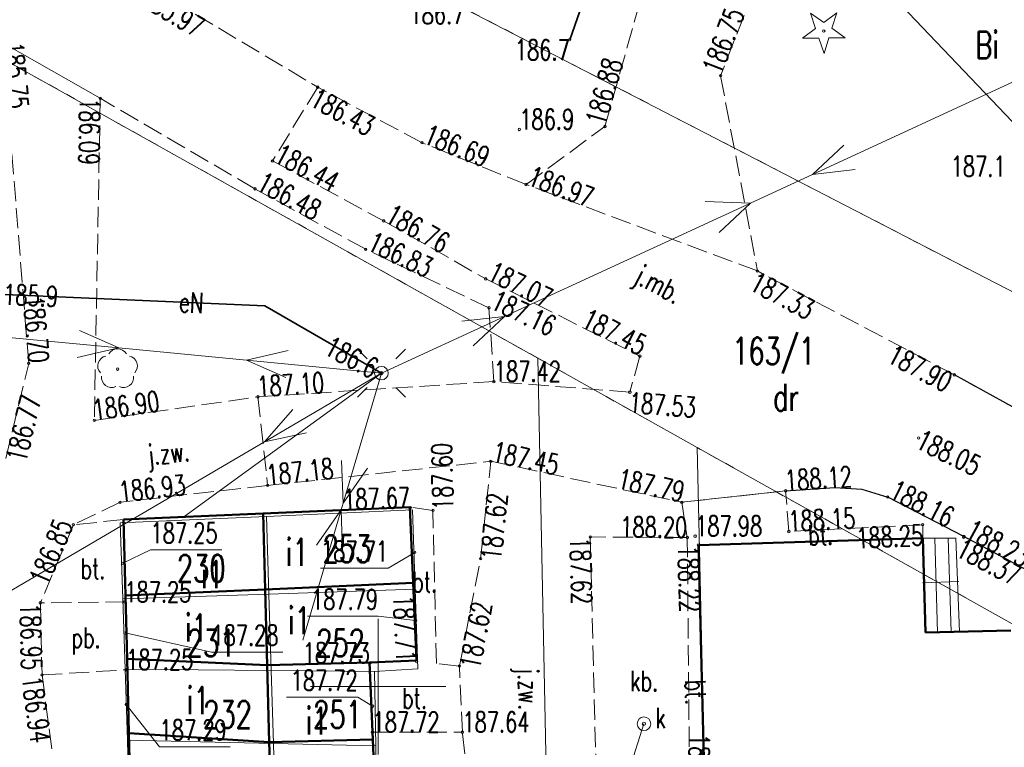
# Model space of a CAD drawing. Header units: metres. Extents: x 0 to 7425707, y -302 to 5720571.
# Tile 52 of 54: x 7425641 to 7425678, y 5720504 to 5720531. Entities that reach past the tile are written whole.
import ezdxf
from ezdxf.enums import TextEntityAlignment as Align

# ---------------------------------------------------------------- set-up
doc = ezdxf.new("R2010")
doc.units = ezdxf.units.M
doc.header["$LTSCALE"] = 0.5
for name, pattern in [('1', [0]), ('1_1', [0]), ('1_14', [1, -1]), ('1_EGBS', [0]), ('1_EGBU_A', [0]), ('1_OTKJ', [2, 1.5, -0.5]), ('1_OTKK', [0]), ('1_OTKU', [2, 1.5, -0.5]), ('1_SUEP_A', [0]), ('1_SULO', [0]), ('1_SUWP', [0]), ('GUZ', [1.4, 0.7, -0.7])]:
    doc.linetypes.add(name, pattern=pattern)
doc.layers.get('0').update_dxf_attribs({"color": 250, "linetype": 'CONTINUOUS', "lineweight": 100})
for name, color, linetype, lineweight in [('DZIALKI_L_0', 7, '1', 18), ('EGBB_E_T_0', 7, 'CONTINUOUS', 25), ('EGBB_L_0', 7, '1_EGBU_A', 50), ('EGBE_L_3', 7, '1_EGBS', 18), ('EGBE_L_3_L_0', 7, '1_1', 18), ('H_WJAZDY_GARAZ_T_0', 7, 'CONTINUOUS', 18), ('KRZYZE_LINIA_L_0', 7, '1_1', 20), ('NUMERY_DZIALEK_T_0', 7, 'CONTINUOUS', 18), ('OTK_E_T_0', 7, 'CONTINUOUS', 0), ('OTK_E_T_3', 7, 'CONTINUOUS', 0), ('OTK_L_0', 7, '1_OTKJ', 18), ('OTK_L_1', 7, '1_OTKK', 25), ('OTK_L_4', 7, '1_OTKU', 18), ('OTO_L_0', 7, 'CONTINUOUS', 35), ('OTR_T_0', 7, 'CONTINUOUS', 18), ('OTR_T_1', 7, 'CONTINUOUS', 18), ('SUE_T_3', 7, 'CONTINUOUS', 18), ('SUE_T_3_T_0', 7, 'CONTINUOUS', 18), ('SUEP_E_T_0', 1, 'CONTINUOUS', 18), ('SUEP_L_0', 1, '1_SUEP_A', 18), ('SUER_T_0', 1, 'CONTINUOUS', 18), ('SUL_L_1', 7, '1_SULO', 35), ('SUP_E_T_1', 7, 'CONTINUOUS', 0), ('SUP_T_2', 7, 'CONTINUOUS', 18), ('SUP_T_4', 7, 'CONTINUOUS', 18), ('SUWP_L_0', 5, '1_SUWP', 18)]:
    doc.layers.add(name, color=color, linetype=linetype, lineweight=lineweight)
for name, color, linetype, lineweight, true_color in [('NUMERY_UZYTKOW_T_0', 7, 'CONTINUOUS', 18, 0x008000), ('OTZ_T_0', 7, 'CONTINUOUS', 18, 0x008000), ('OTZ_T_1', 7, 'CONTINUOUS', 18, 0x008000), ('SUKR_T_0', 7, 'CONTINUOUS', 18, 0x803300), ('UZYTKI_L_0', 7, 'GUZ', 18, 0x008000)]:
    doc.layers.add(name, color=color, linetype=linetype, lineweight=lineweight, true_color=true_color)
doc.styles.get("Standard").update_dxf_attribs({"font": 'Simplex.SHX', "width": 0.75})

# ---------------------------------------------------------------- blocks, each defined once
blk = doc.blocks.new('1_OTRS')
at = {"linetype": 'Continuous'}
blk.add_circle((0, 0), 0.045, dxfattribs=at)
blk = doc.blocks.new('1_OTRN')
at = {"linetype": 'Continuous'}
blk.add_circle((0, 0), 0.045, dxfattribs=at)
blk = doc.blocks.new('1_OTZL')
at = {"linetype": 'Continuous'}
blk.add_circle((0, 0), 0.045, dxfattribs=at)
for centre, start, end in [((0, 0.375), 30.1401, 149.8599), ((-0.357, 0.116), 102.1445, 221.86), ((0.357, 0.116), 318.14, 77.8555), ((-0.22, -0.303), 174.1482, 293.8542), ((0.22, -0.303), 246.1458, 5.8518)]:
    blk.add_arc(centre, 0.375, start, end, dxfattribs=at)
blk = doc.blocks.new('1_OTZG')
at = {"linetype": 'Continuous'}
for p, q in [((-0.3012, 0.09375), (-0.4937, 0.6621)), ((-0.4937, 0.6621), (-0.0039, 0.31545)), ((-0.0039, 0.31545), (0.4771, 0.67415)), ((0.4771, 0.67415), (0.2988, 0.1012)), ((-0.78225, -0.26495), (-0.3012, 0.09375)), ((0.2988, 0.1012), (0.7886, -0.24545)), ((-0.18225, -0.2575), (-0.78225, -0.26495)), ((0.01025, -0.82585), (-0.18225, -0.2575)), ((0.1886, -0.2529), (0.01025, -0.82585)), ((0.7886, -0.24545), (0.1886, -0.2529))]:
    blk.add_line(p, q, dxfattribs=at)
blk.add_circle((0, 0), 0.045, dxfattribs=at)
blk = doc.blocks.new('1_SUPP')
at = {"linetype": 'Continuous'}
blk.add_circle((0, 0), 0.25, dxfattribs=at)
blk = doc.blocks.new('1_SUPS')
at = {"linetype": 'Continuous'}
blk.add_circle((0, 0), 0.0625, dxfattribs=at)
blk = doc.blocks.new('1_SUEO_W')
at = {"linetype": 'Continuous'}
for p, q in [((-0.53035, 0.53035), (-0.8839, 0.8839)), ((0.53035, 0.53035), (0.8839, 0.8839)), ((-0.53035, -0.53035), (-0.8839, -0.8839)), ((0.53035, -0.53035), (0.8839, -0.8839))]:
    blk.add_line(p, q, dxfattribs=at)
blk.add_circle((0, 0), 0.025, dxfattribs=at)
blk = doc.blocks.new('1_SUPW')
at = {"linetype": 'Continuous'}
blk.add_circle((0, 0), 0.25, dxfattribs=at)

msp = doc.modelspace()

# ---------------------------------------------------------------- linework, layer by layer
at = {"layer": 'DZIALKI_L_0', "linetype": '1'}
for p, q in [((7425697.555, 5720510.481), (7425619.298, 5720550.915)), ((7425660.318, 5720518.215), (7425619.708, 5720540.935)), ((7425666.198, 5720514.925), (7425660.318, 5720518.215)), ((7425660.318, 5720518.215), (7425661.218, 5720474.365)), ((7425677.938, 5720508.365), (7425666.198, 5720514.925)), ((7425667.148, 5720474.505), (7425666.198, 5720514.925)), ((7425655.698, 5720512.625), (7425650.308, 5720512.385)), ((7425655.788, 5720509.705), (7425655.698, 5720512.625)), ((7425650.308, 5720512.385), (7425644.908, 5720512.145)), ((7425644.908, 5720512.145), (7425644.998, 5720509.345)), ((7425650.388, 5720509.515), (7425650.308, 5720512.385)), ((7425650.388, 5720509.515), (7425655.788, 5720509.705)), ((7425655.888, 5720506.755), (7425655.788, 5720509.705)), ((7425644.998, 5720509.345), (7425650.388, 5720509.515)), ((7425644.998, 5720509.345), (7425645.088, 5720506.745)), ((7425650.478, 5720506.695), (7425650.388, 5720509.515)), ((7425645.088, 5720506.745), (7425645.168, 5720504.125)), ((7425645.088, 5720506.745), (7425650.478, 5720506.695)), ((7425650.478, 5720506.695), (7425654.288, 5720506.665)), ((7425650.558, 5720504.005), (7425650.478, 5720506.695)), ((7425654.288, 5720506.665), (7425655.888, 5720506.755)), ((7425654.338, 5720503.915), (7425654.288, 5720506.665)), ((7425645.168, 5720504.125), (7425645.258, 5720501.355)), ((7425645.168, 5720504.125), (7425650.558, 5720504.005)), ((7425650.628, 5720501.535), (7425650.558, 5720504.005)), ((7425650.558, 5720504.005), (7425654.338, 5720503.915)), ((7425654.368, 5720501.665), (7425654.338, 5720503.915))]:
    msp.add_line(p, q, dxfattribs=at)
at = {"layer": 'EGBB_L_0', "linetype": '1_EGBU_A'}
for p, q in [((7425650.181, 5720512.487), (7425645.031, 5720512.266)), ((7425655.598, 5720512.72), (7425650.181, 5720512.487)), ((7425650.256, 5720509.693), (7425650.181, 5720512.487)), ((7425655.718, 5720509.927), (7425655.598, 5720512.72)), ((7425645.031, 5720512.266), (7425645.1, 5720509.471)), ((7425674.538, 5720511.575), (7425666.248, 5720511.325)), ((7425674.628, 5720508.095), (7425674.538, 5720511.575)), ((7425666.248, 5720511.325), (7425667.208, 5720474.415)), ((7425650.256, 5720509.693), (7425655.718, 5720509.927)), ((7425655.841, 5720507.071), (7425655.718, 5720509.927)), ((7425645.1, 5720509.471), (7425650.256, 5720509.693)), ((7425650.331, 5720506.896), (7425650.256, 5720509.693)), ((7425645.1, 5720509.471), (7425645.158, 5720507.134)), ((7425677.788, 5720508.175), (7425674.628, 5720508.095)), ((7425645.158, 5720507.134), (7425645.225, 5720504.384)), ((7425645.158, 5720507.134), (7425650.331, 5720506.896)), ((7425654.106, 5720506.997), (7425655.841, 5720507.071)), ((7425650.331, 5720506.896), (7425654.106, 5720506.997)), ((7425650.407, 5720504.051), (7425650.331, 5720506.896)), ((7425654.229, 5720504.153), (7425654.106, 5720506.997)), ((7425645.225, 5720504.384), (7425650.407, 5720504.051)), ((7425645.225, 5720504.384), (7425645.29, 5720501.74)), ((7425650.407, 5720504.051), (7425654.229, 5720504.153)), ((7425654.325, 5720501.963), (7425654.229, 5720504.153)), ((7425650.466, 5720501.868), (7425650.407, 5720504.051))]:
    msp.add_line(p, q, dxfattribs=at)
at = {"layer": 'EGBE_L_3', "linetype": '1_EGBS'}
for p, q in [((7425675.748, 5720511.575), (7425674.538, 5720511.575)), ((7425674.538, 5720511.575), (7425674.628, 5720508.095)), ((7425675.888, 5720508.127), (7425675.748, 5720511.575)), ((7425674.628, 5720508.095), (7425675.888, 5720508.127))]:
    msp.add_line(p, q, dxfattribs=at)
at = {"layer": 'EGBE_L_3', "linetype": '1_14'}
msp.add_line((7425674.524, 5720509.935), (7425675.864, 5720509.976), dxfattribs=at)
at = {"layer": 'EGBE_L_3_L_0', "linetype": '1_EGBS'}
for p, q in [((7425675.08, 5720508.107), (7425674.974, 5720511.575)), ((7425675.58, 5720508.12), (7425675.474, 5720511.575))]:
    msp.add_line(p, q, dxfattribs=at)
at = {"layer": 'EGBE_L_3_L_0', "linetype": '1_14'}
msp.add_line((7425674.524, 5720509.935), (7425675.864, 5720509.976), dxfattribs=at)
at = {"layer": 'H_WJAZDY_GARAZ_T_0', "linetype": 'Continuous'}
for p, q in [((7425644.998, 5720510.655), (7425646.026, 5720511.151)), ((7425646.026, 5720511.151), (7425648.659, 5720511.151)), ((7425655.778, 5720511.055), (7425654.792, 5720510.475)), ((7425652.295, 5720510.475), (7425654.792, 5720510.475)), ((7425651.817, 5720508.698), (7425654.423, 5720508.698)), ((7425655.808, 5720508.545), (7425654.423, 5720508.698)), ((7425645.088, 5720508.085), (7425648.273, 5720507.377)), ((7425648.273, 5720507.377), (7425650.906, 5720507.377)), ((7425651.04, 5720505.713), (7425653.672, 5720505.713)), ((7425654.218, 5720505.385), (7425653.672, 5720505.713)), ((7425645.128, 5720505.445), (7425646.359, 5720503.88)), ((7425646.359, 5720503.88), (7425648.964, 5720503.88))]:
    msp.add_line(p, q, dxfattribs=at)
at = {"layer": 'KRZYZE_LINIA_L_0', "linetype": '1_1'}
for p, q in [((7425654.428, 5720503.605), (7425654.428, 5720508.605)), ((7425651.928, 5720506.105), (7425656.928, 5720506.105))]:
    msp.add_line(p, q, dxfattribs=at)
at = {"layer": 'OTK_L_0', "linetype": '1_OTKJ'}
for p, q in [((7425662.798, 5720526.765), (7425666.288, 5720539.205)), ((7425670.478, 5720537.385), (7425667.068, 5720528.635)), ((7425645.958, 5720531.935), (7425652.198, 5720528.215)), ((7425641.528, 5720518.025), (7425640.578, 5720529.855)), ((7425667.068, 5720528.635), (7425668.428, 5720521.435)), ((7425652.198, 5720528.215), (7425650.528, 5720525.495)), ((7425652.198, 5720528.215), (7425650.528, 5720525.495)), ((7425656.048, 5720526.165), (7425652.198, 5720528.215)), ((7425644.168, 5720527.805), (7425643.948, 5720515.925)), ((7425649.878, 5720524.465), (7425644.168, 5720527.805)), ((7425659.888, 5720524.625), (7425662.798, 5720526.765)), ((7425659.888, 5720524.625), (7425656.048, 5720526.165)), ((7425650.528, 5720525.495), (7425654.628, 5720523.285)), ((7425650.528, 5720525.495), (7425654.628, 5720523.285)), ((7425668.428, 5720521.435), (7425659.888, 5720524.625)), ((7425668.428, 5720521.435), (7425659.888, 5720524.625)), ((7425653.968, 5720522.235), (7425649.878, 5720524.465)), ((7425654.628, 5720523.285), (7425658.398, 5720521.145)), ((7425654.628, 5720523.285), (7425658.398, 5720521.145)), ((7425658.518, 5720520.075), (7425653.968, 5720522.235)), ((7425675.698, 5720517.605), (7425668.428, 5720521.435)), ((7425658.398, 5720521.145), (7425664.088, 5720518.295)), ((7425658.398, 5720521.145), (7425664.088, 5720518.295)), ((7425658.698, 5720517.355), (7425658.518, 5720520.075)), ((7425664.088, 5720518.295), (7425663.718, 5720516.965)), ((7425664.088, 5720518.295), (7425663.718, 5720516.965)), ((7425640.678, 5720514.515), (7425641.528, 5720518.025)), ((7425678.198, 5720516.225), (7425675.698, 5720517.605)), ((7425658.698, 5720517.355), (7425649.988, 5720516.795)), ((7425663.718, 5720516.965), (7425658.698, 5720517.355)), ((7425663.718, 5720516.965), (7425658.698, 5720517.355)), ((7425643.948, 5720515.925), (7425649.988, 5720516.795)), ((7425649.988, 5720516.795), (7425650.348, 5720513.525)), ((7425649.988, 5720516.795), (7425650.348, 5720513.525)), ((7425650.348, 5720513.525), (7425658.588, 5720514.415)), ((7425658.208, 5720510.825), (7425658.588, 5720514.415)), ((7425658.588, 5720514.415), (7425665.638, 5720512.905)), ((7425658.588, 5720514.415), (7425665.638, 5720512.905)), ((7425650.348, 5720513.525), (7425644.898, 5720512.905)), ((7425669.468, 5720513.325), (7425671.288, 5720513.445)), ((7425671.288, 5720513.445), (7425672.288, 5720513.385)), ((7425672.288, 5720513.385), (7425673.238, 5720513.095)), ((7425644.898, 5720512.905), (7425643.178, 5720512.075)), ((7425665.638, 5720512.905), (7425665.838, 5720511.605)), ((7425673.238, 5720513.095), (7425676.048, 5720511.645)), ((7425643.178, 5720512.075), (7425641.958, 5720509.195)), ((7425662.258, 5720511.625), (7425662.558, 5720499.555)), ((7425665.838, 5720511.605), (7425662.258, 5720511.625)), ((7425676.048, 5720511.645), (7425693.258, 5720502.405)), ((7425657.428, 5720506.865), (7425658.208, 5720510.825)), ((7425641.958, 5720509.195), (7425642.018, 5720506.535)), ((7425657.538, 5720504.425), (7425657.428, 5720506.865)), ((7425642.018, 5720506.535), (7425643.168, 5720497.865)), ((7425658.058, 5720499.645), (7425657.538, 5720504.425))]:
    msp.add_line(p, q, dxfattribs=at)
at = {"layer": 'OTK_L_0', "linetype": '1_14'}
for p, q in [((7425640.578, 5720529.855), (7425644.168, 5720527.805)), ((7425644.168, 5720527.805), (7425640.578, 5720529.855)), ((7425665.638, 5720512.905), (7425669.468, 5720513.325))]:
    msp.add_line(p, q, dxfattribs=at)
at = {"layer": 'OTK_L_1', "linetype": '1_OTKK'}
for p, q in [((7425678.198, 5720516.225), (7425675.698, 5720517.605)), ((7425669.468, 5720513.325), (7425671.288, 5720513.445)), ((7425671.288, 5720513.445), (7425672.288, 5720513.385)), ((7425672.288, 5720513.385), (7425673.238, 5720513.095)), ((7425676.048, 5720511.645), (7425673.238, 5720513.095)), ((7425693.258, 5720502.405), (7425676.048, 5720511.645))]:
    msp.add_line(p, q, dxfattribs=at)
at = {"layer": 'OTK_L_4', "linetype": '1_OTKU'}
for p, q in [((7425669.468, 5720513.325), (7425665.638, 5720512.905)), ((7425669.588, 5720511.825), (7425669.468, 5720513.325)), ((7425665.638, 5720512.905), (7425665.838, 5720511.605)), ((7425655.598, 5720512.72), (7425655.718, 5720509.927)), ((7425656.448, 5720512.605), (7425655.598, 5720512.72)), ((7425656.578, 5720506.955), (7425656.448, 5720512.605)), ((7425645.031, 5720512.266), (7425643.178, 5720512.075)), ((7425645.1, 5720509.471), (7425645.031, 5720512.266)), ((7425643.178, 5720512.075), (7425641.958, 5720509.195)), ((7425674.528, 5720512.075), (7425669.588, 5720511.825)), ((7425674.538, 5720511.575), (7425674.528, 5720512.075)), ((7425665.838, 5720511.605), (7425662.258, 5720511.625)), ((7425662.258, 5720511.625), (7425662.558, 5720499.555)), ((7425665.928, 5720501.885), (7425665.838, 5720511.605)), ((7425665.928, 5720501.885), (7425665.838, 5720511.605)), ((7425666.248, 5720511.325), (7425674.538, 5720511.575)), ((7425666.248, 5720511.325), (7425666.494, 5720501.858)), ((7425655.718, 5720509.927), (7425655.841, 5720507.071)), ((7425645.106, 5720509.226), (7425641.958, 5720509.195)), ((7425645.106, 5720509.226), (7425641.958, 5720509.195)), ((7425645.106, 5720509.226), (7425645.1, 5720509.471)), ((7425645.168, 5720506.728), (7425645.106, 5720509.226)), ((7425641.958, 5720509.195), (7425642.018, 5720506.535)), ((7425655.841, 5720507.071), (7425654.106, 5720506.997)), ((7425642.018, 5720506.535), (7425645.168, 5720506.728)), ((7425642.018, 5720506.535), (7425645.168, 5720506.728)), ((7425645.168, 5720506.728), (7425645.225, 5720504.384)), ((7425654.106, 5720506.997), (7425654.218, 5720504.425)), ((7425657.428, 5720506.865), (7425656.578, 5720506.955)), ((7425657.538, 5720504.425), (7425657.428, 5720506.865)), ((7425642.018, 5720506.535), (7425643.168, 5720497.865)), ((7425645.225, 5720504.384), (7425645.29, 5720501.74)), ((7425654.218, 5720504.425), (7425657.538, 5720504.425))]:
    msp.add_line(p, q, dxfattribs=at)
at = {"layer": 'OTO_L_0'}
msp.add_line((7425661.498, 5720529.965), (7425662.752, 5720533.499), dxfattribs=at)
at = {"layer": 'SUEP_L_0', "linetype": '1_SUEP_A'}
for p, q in [((7425670.464, 5720524.999), (7425679.546, 5720529.183)), ((7425671.617, 5720526.08), (7425670.464, 5720524.999)), ((7425668.171, 5720523.942), (7425670.464, 5720524.999)), ((7425670.464, 5720524.999), (7425672.036, 5720525.172)), ((7425659.089, 5720519.758), (7425668.171, 5720523.942)), ((7425666.495, 5720523.996), (7425668.171, 5720523.942)), ((7425668.171, 5720523.942), (7425667.018, 5720522.86)), ((7425640.348, 5720520.585), (7425650.248, 5720520.155)), ((7425650.248, 5720520.155), (7425654.548, 5720517.665)), ((7425654.548, 5720517.665), (7425659.089, 5720519.758)), ((7425657.517, 5720519.584), (7425659.089, 5720519.758)), ((7425659.089, 5720519.758), (7425657.936, 5720518.676)), ((7425644.853, 5720518.596), (7425639.876, 5720519.074)), ((7425644.853, 5720518.596), (7425643.408, 5720519.237)), ((7425643.312, 5720518.242), (7425644.853, 5720518.596)), ((7425649.57, 5720518.143), (7425644.853, 5720518.596)), ((7425649.57, 5720518.143), (7425651.111, 5720518.498)), ((7425654.548, 5720517.665), (7425649.57, 5720518.143)), ((7425651.016, 5720517.502), (7425649.57, 5720518.143)), ((7425654.548, 5720517.665), (7425647.249, 5720512.361)), ((7425650.235, 5720515.136), (7425654.548, 5720517.665)), ((7425654.548, 5720517.665), (7425653.132, 5720512.87)), ((7425651.276, 5720516.326), (7425650.235, 5720515.136)), ((7425650.235, 5720515.136), (7425651.782, 5720515.463)), ((7425638.98, 5720508.535), (7425650.235, 5720515.136)), ((7425653.132, 5720512.87), (7425653.077, 5720514.45)), ((7425654.037, 5720514.167), (7425653.132, 5720512.87)), ((7425653.132, 5720512.87), (7425653.059, 5720512.62)), ((7425653.059, 5720512.62), (7425651.643, 5720507.824)), ((7425653.059, 5720512.62), (7425652.155, 5720511.323)), ((7425653.114, 5720511.04), (7425653.059, 5720512.62))]:
    msp.add_line(p, q, dxfattribs=at)
at = {"layer": 'SUKR_T_0', "linetype": 'Continuous', "lineweight": 0}
msp.add_line((7425664.238, 5720504.735), (7425663.611, 5720502.758), dxfattribs=at)
at = {"layer": 'SUL_L_1', "linetype": '1_SULO'}
for p, q in [((7425640.348, 5720520.585), (7425650.248, 5720520.155)), ((7425650.248, 5720520.155), (7425654.548, 5720517.665))]:
    msp.add_line(p, q, dxfattribs=at)
at = {"layer": 'SUWP_L_0', "linetype": '1_SUWP'}
msp.add_line((7425696.146, 5720507.662), (7425668.569, 5720536.7), dxfattribs=at)
at = {"layer": 'UZYTKI_L_0', "linetype": 'GUZ'}
for p, q in [((7425619.298, 5720550.915), (7425697.555, 5720510.481)), ((7425660.328, 5720518.215), (7425619.708, 5720540.935)), ((7425666.198, 5720514.925), (7425660.328, 5720518.215)), ((7425677.938, 5720508.365), (7425666.198, 5720514.925))]:
    msp.add_line(p, q, dxfattribs=at)

# ---------------------------------------------------------------- block references
at = {"layer": 'H_WJAZDY_GARAZ_T_0'}
for p in [(7425655.778, 5720511.055), (7425644.998, 5720510.655), (7425655.808, 5720508.545), (7425645.088, 5720508.085), (7425645.128, 5720505.445), (7425654.218, 5720505.385)]:
    msp.add_blockref('1_OTRS', p, dxfattribs=at)
at = {"layer": 'OTR_T_0'}
for p in [(7425667.068, 5720528.635), (7425652.198, 5720528.215), (7425644.168, 5720527.805), (7425662.798, 5720526.765), (7425656.048, 5720526.165), (7425650.528, 5720525.495), (7425649.878, 5720524.465), (7425659.888, 5720524.625), (7425654.628, 5720523.285), (7425653.968, 5720522.235), (7425668.428, 5720521.435), (7425658.398, 5720521.145), (7425658.518, 5720520.075), (7425664.088, 5720518.295), (7425641.528, 5720518.025), (7425675.698, 5720517.605), (7425658.698, 5720517.355), (7425649.988, 5720516.795), (7425663.718, 5720516.965), (7425643.948, 5720515.925), (7425674.378, 5720515.275), (7425658.588, 5720514.415), (7425650.348, 5720513.525), (7425669.468, 5720513.325), (7425644.898, 5720512.905), (7425665.638, 5720512.905), (7425673.238, 5720513.095), (7425655.618, 5720512.705), (7425656.448, 5720512.605), (7425643.178, 5720512.075), (7425674.528, 5720512.075), (7425669.588, 5720511.825), (7425662.258, 5720511.625), (7425665.838, 5720511.605), (7425666.128, 5720511.655), (7425676.038, 5720511.615), (7425676.048, 5720511.645), (7425666.248, 5720511.325), (7425658.208, 5720510.825), (7425641.958, 5720509.195), (7425645.058, 5720509.225), (7425654.118, 5720506.975), (7425655.848, 5720507.025), (7425645.128, 5720506.725), (7425657.428, 5720506.865), (7425642.018, 5720506.535), (7425654.218, 5720504.425), (7425657.538, 5720504.425)]:
    msp.add_blockref('1_OTRS', p, dxfattribs=at)
at = {"layer": 'OTR_T_1'}
for p in [(7425661.498, 5720529.965), (7425659.638, 5720526.655)]:
    msp.add_blockref('1_OTRN', p, dxfattribs=at)
at = {"layer": 'OTZ_T_0'}
msp.add_blockref('1_OTZL', (7425644.808, 5720517.815), dxfattribs=at)
at = {"layer": 'OTZ_T_1'}
msp.add_blockref('1_OTZG', (7425670.878, 5720530.285), dxfattribs=at)
at = {"layer": 'SUE_T_3'}
msp.add_blockref('1_SUPP', (7425654.548, 5720517.665), dxfattribs=at)
at = {"layer": 'SUE_T_3_T_0'}
msp.add_blockref('1_SUEO_W', (7425654.548, 5720517.665), dxfattribs=at)
at = {"layer": 'SUER_T_0'}
msp.add_blockref('1_SUPS', (7425654.548, 5720517.665), dxfattribs=at)
at = {"layer": 'SUKR_T_0'}
msp.add_blockref('1_SUPS', (7425664.238, 5720504.735), dxfattribs=at)
at = {"layer": 'SUP_T_2'}
msp.add_blockref('1_SUPP', (7425654.548, 5720517.665), dxfattribs=at)
at = {"layer": 'SUP_T_4'}
msp.add_blockref('1_SUPW', (7425664.238, 5720504.735), dxfattribs=at)

# ---------------------------------------------------------------- texts
at = {"layer": 'EGBB_E_T_0', "width": 0.7}
for p in [(7425651.434, 5720511.086), (7425648.301, 5720510.264), (7425651.517, 5720508.56), (7425647.711, 5720508.298), (7425647.78, 5720505.616), (7425652.166, 5720504.857)]:
    msp.add_text('i1', height=1, dxfattribs=at).set_placement(p, align=Align.MIDDLE)
at = {"layer": 'H_WJAZDY_GARAZ_T_0', "width": 0.7}
for s, p in [('187.25', (7425646.026, 5720512.151)), ('187.28', (7425648.273, 5720508.377)), ('187.29', (7425646.359, 5720504.88))]:
    msp.add_text(s, height=0.75, dxfattribs=at).set_placement(p, align=Align.TOP_LEFT)
for s, p in [('187.71', (7425654.792, 5720510.725)), ('187.79', (7425654.423, 5720508.948)), ('187.72', (7425653.672, 5720505.963))]:
    msp.add_text(s, height=0.75, dxfattribs=at).set_placement(p, align=Align.RIGHT)
at = {"layer": 'NUMERY_DZIALEK_T_0', "width": 0.7}
for s, p in [('163/1', (7425667.493, 5720518.982)), ('253', (7425652.378, 5720511.685)), ('230', (7425646.998, 5720510.965)), ('231', (7425647.358, 5720508.215)), ('252', (7425652.138, 5720508.215)), ('232', (7425647.968, 5720505.575)), ('251', (7425652.028, 5720505.575))]:
    msp.add_text(s, height=1, dxfattribs=at).set_placement(p, align=Align.TOP_LEFT)
at = {"layer": 'NUMERY_UZYTKOW_T_0', "width": 0.7}
msp.add_text('Bi', height=1, dxfattribs=at).set_placement((7425676.465, 5720530.27), align=Align.TOP_LEFT)
msp.add_text('dr', height=1, dxfattribs=at).set_placement((7425669.002, 5720516.273))
at = {"layer": 'OTK_E_T_0', "lineweight": 9, "width": 0.7}
for s, rotation, p in [('j.mb.', 332.0058, (7425664.731, 5720520.855)), ('j.zw.', 6.3402, (7425646.695, 5720514.619)), ('j.zw.', 271.6039, (7425659.873, 5720506.021))]:
    msp.add_text(s, height=0.75, rotation=rotation, dxfattribs=at).set_placement(p, align=Align.MIDDLE)
at = {"layer": 'OTK_E_T_3', "lineweight": 9, "width": 0.7}
for rotation, p in [(2.36, (7425670.754, 5720511.706)), (271.8111, (7425666.143, 5720505.895))]:
    msp.add_text('bt.', height=0.75, rotation=rotation, dxfattribs=at).set_placement(p, align=Align.MIDDLE)
for s, p in [('bt.', (7425643.898, 5720510.453)), ('bt.', (7425656.146, 5720509.967)), ('pb.', (7425643.641, 5720507.791)), ('kb.', (7425664.248, 5720506.311)), ('bt.', (7425655.769, 5720505.677))]:
    msp.add_text(s, height=0.75, dxfattribs=at).set_placement(p, align=Align.MIDDLE)
at = {"layer": 'OTR_T_0', "lineweight": 9, "width": 0.7}
for s, rotation, p in [('185.97', 329.1986, (7425645.958, 5720531.935)), ('186.43', 331.9661, (7425652.198, 5720528.215)), ('186.09', 268.9391, (7425644.168, 5720527.805)), ('187.33', 332.2187, (7425668.428, 5720521.435)), ('187.53', 355.5577, (7425663.718, 5720516.965)), ('186.77', 76.387, (7425640.678, 5720514.515)), ('187.60', 91.3181, (7425656.448, 5720512.605)), ('187.62', 83.9578, (7425658.208, 5720510.825)), ('187.62', 271.4238, (7425662.258, 5720511.625)), ('188.37', 332.2707, (7425676.038, 5720511.615)), ('188.22', 271.4899, (7425666.248, 5720511.325)), ('186.95', 271.2922, (7425641.958, 5720509.195)), ('187.62', 78.8571, (7425657.428, 5720506.865)), ('186.94', 277.5557, (7425642.018, 5720506.535))]:
    msp.add_text(s, height=0.75, rotation=rotation, dxfattribs=at).set_placement(p, align=Align.TOP_LEFT)
for s, rotation, p in [('186.75', 68.7084, (7425667.068, 5720528.635)), ('185.75', 274.5912, (7425640.578, 5720529.855)), ('186.88', 74.3287, (7425662.798, 5720526.765)), ('186.69', 338.1472, (7425656.048, 5720526.165)), ('186.44', 331.6742, (7425650.528, 5720525.495)), ('186.97', 339.5175, (7425659.888, 5720524.625)), ('186.48', 331.3994, (7425649.878, 5720524.465)), ('186.76', 330.4191, (7425654.628, 5720523.285)), ('186.83', 334.6051, (7425653.968, 5720522.235)), ('187.07', 333.3947, (7425658.398, 5720521.145)), ('187.16', 334.6051, (7425658.518, 5720520.075)), ('187.10', 3.6787, (7425649.988, 5720516.795)), ('186.90', 8.1965, (7425643.948, 5720515.925)), ('187.45', 347.9108, (7425658.588, 5720514.415)), ('187.18', 6.1646, (7425650.348, 5720513.525)), ('188.12', 3.7723, (7425669.468, 5720513.325)), ('186.93', 6.4901, (7425644.898, 5720512.905)), ('188.16', 332.7056, (7425673.238, 5720513.095)), ('188.15', 2.8971, (7425669.588, 5720511.825)), ('188.23', 331.7688, (7425676.048, 5720511.645))]:
    msp.add_text(s, height=0.75, rotation=rotation, dxfattribs=at).set_placement(p)
for s, rotation, p in [('186.70', 274.5912, (7425641.528, 5720518.025)), ('187.45', 333.3947, (7425664.088, 5720518.295)), ('187.79', 347.9108, (7425665.638, 5720512.905)), ('187.67', 1.7166, (7425655.618, 5720512.705)), ('186.85', 67.042, (7425643.178, 5720512.075)), ('188.20', 359.6799, (7425665.838, 5720511.605)), ('188.39', 270.5305, (7425665.928, 5720501.885))]:
    msp.add_text(s, height=0.75, rotation=rotation, dxfattribs=at).set_placement(p, align=Align.RIGHT)
for s, rotation, p in [('187.90', 332.2187, (7425675.698, 5720517.605)), ('188.25', 2.8971, (7425674.528, 5720512.075)), ('187.71', 272.5935, (7425655.848, 5720507.025))]:
    msp.add_text(s, height=0.75, rotation=rotation, dxfattribs=at).set_placement(p, align=Align.TOP_RIGHT)
for s, p in [('187.42', (7425658.698, 5720517.355)), ('187.98', (7425666.128, 5720511.655)), ('187.25', (7425645.058, 5720509.225)), ('187.25', (7425645.128, 5720506.725)), ('187.72', (7425654.218, 5720504.425)), ('187.64', (7425657.538, 5720504.425))]:
    msp.add_text(s, height=0.75, dxfattribs=at).set_placement(p)
msp.add_text('188.05', height=0.75, rotation=333.894, dxfattribs=at).set_placement((7425674.378, 5720515.275), align=Align.MIDDLE_LEFT)
msp.add_text('187.73', height=0.75, dxfattribs=at).set_placement((7425654.118, 5720506.975), align=Align.RIGHT)
at = {"layer": 'OTR_T_1', "lineweight": 9, "width": 0.7}
for s, p in [('186.7', (7425657.608, 5720531.295)), ('186.7', (7425661.498, 5720529.965)), ('187.1', (7425677.588, 5720525.675))]:
    msp.add_text(s, height=0.75, dxfattribs=at).set_placement(p, align=Align.TOP_RIGHT)
msp.add_text('186.9', height=0.75, dxfattribs=at).set_placement((7425659.638, 5720526.655))
at = {"layer": 'SUEP_E_T_0', "width": 0.7}
msp.add_text('eN', height=0.75, rotation=357.513, dxfattribs=at).set_placement((7425647.525, 5720520.274), align=Align.MIDDLE)
at = {"layer": 'SUER_T_0', "lineweight": 9, "width": 0.7}
msp.add_text('185.9', height=0.75, rotation=357.513, dxfattribs=at).set_placement((7425640.588, 5720520.575), align=Align.MIDDLE_LEFT)
msp.add_text('186.6', height=0.75, rotation=332.2691, dxfattribs=at).set_placement((7425654.345, 5720517.783), align=Align.MIDDLE_RIGHT)
at = {"layer": 'SUP_E_T_1', "lineweight": 9, "width": 0.7}
msp.add_text('k', height=0.75, dxfattribs=at).set_placement((7425664.656, 5720504.575))

doc.saveas('drawing.dxf')
